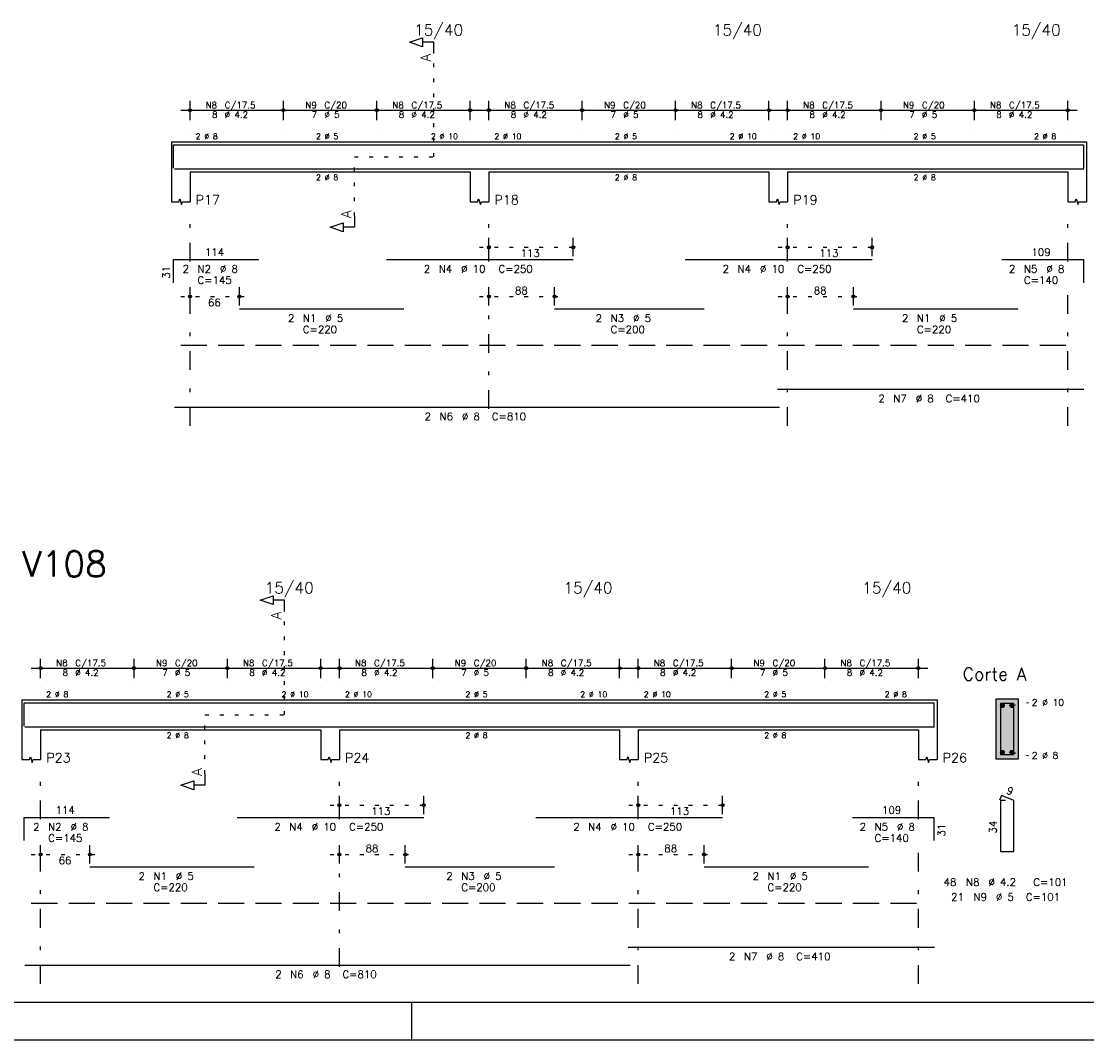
# Model space of a CAD drawing. Extents: x 0 to 84.1, y 0 to 59.4.
# Tile 3 of 7: x 36.6 to 65.2, y 0 to 27.3. Entities that reach past the tile are written whole.
import ezdxf

# ---------------------------------------------------------------- set-up
doc = ezdxf.new("R2010")
doc.units = 0
doc.header["$MEASUREMENT"] = 0
for name, pattern in [('ESTILO_TQS_0001', [1, 0.7, -0.3]), ('ESTILO_TQS_0002', [0.4, 0.1, -0.3]), ('ESTILO_TQS_0003', [1.5, 0.5, -0.4, 0.1, -0.5])]:
    doc.linetypes.add(name, pattern=pattern)
for name, color, linetype in [('1', 1, 'CONTINUOUS'), ('2', 2, 'CONTINUOUS'), ('4', 4, 'CONTINUOUS'), ('6', 6, 'CONTINUOUS'), ('7', 7, 'CONTINUOUS'), ('9', 9, 'CONTINUOUS')]:
    doc.layers.add(name, color=color, linetype=linetype)
doc.styles.get("Standard").update_dxf_attribs({"font": 'ROMANS.SHX'})

msp = doc.modelspace()

# ---------------------------------------------------------------- linework, layer by layer
at = {"layer": '1', "linetype": 'ESTILO_TQS_0002'}
for p, q in [((47.685, 23.64), (47.685, 26.41)), ((45.56, 22.055), (45.56, 23.64)), ((45.56, 23.64), (47.685, 23.64)), ((48.91, 21.22), (51.669, 21.22)), ((56.91, 21.22), (59.669, 21.22)), ((40.91, 19.9), (42.73, 19.9)), ((48.91, 19.9), (51.171, 19.9)), ((56.91, 19.9), (59.171, 19.9)), ((43.685, 8.7), (43.685, 11.47)), ((63.162, 8.946), (63.607, 9.031)), ((41.56, 7.115), (41.56, 8.7)), ((41.56, 8.7), (43.685, 8.7)), ((63.162, 7.696), (63.607, 7.611)), ((44.91, 6.28), (47.669, 6.28)), ((52.91, 6.28), (55.669, 6.28)), ((36.91, 4.96), (38.73, 4.96)), ((44.91, 4.96), (47.171, 4.96)), ((52.91, 4.96), (55.171, 4.96))]:
    msp.add_line(p, q, dxfattribs=at)
at = {"layer": '1', "linetype": 'ESTILO_TQS_0001'}
for p, q in [((40.91, 18.595), (64.91, 18.595)), ((36.91, 3.655), (60.91, 3.655))]:
    msp.add_line(p, q, dxfattribs=at)
at = {"layer": '1', "linetype": 'Continuous'}
for centre in [(62.912, 8.946), (63.162, 8.946), (62.912, 7.696), (63.162, 7.696)]:
    msp.add_circle(centre, 0.05, dxfattribs=at)
at = {"layer": '2', "linetype": 'Continuous'}
for p, q in [((41.16, 24.62), (41.16, 25.14)), ((43.66, 24.62), (43.66, 25.14)), ((43.66, 24.62), (43.66, 25.14)), ((46.16, 24.62), (46.16, 25.14)), ((46.16, 24.62), (46.16, 25.14)), ((48.66, 24.62), (48.66, 25.14)), ((49.16, 24.62), (49.16, 25.14)), ((51.66, 24.62), (51.66, 25.14)), ((51.66, 24.62), (51.66, 25.14)), ((54.16, 24.62), (54.16, 25.14)), ((54.16, 24.62), (54.16, 25.14)), ((56.66, 24.62), (56.66, 25.14)), ((57.16, 24.62), (57.16, 25.14)), ((59.66, 24.62), (59.66, 25.14)), ((59.66, 24.62), (59.66, 25.14)), ((62.16, 24.62), (62.16, 25.14)), ((62.16, 24.62), (62.16, 25.14)), ((64.66, 24.62), (64.66, 25.14)), ((40.91, 24.89), (43.91, 24.89)), ((43.41, 24.89), (46.41, 24.89)), ((45.91, 24.89), (48.91, 24.89)), ((48.91, 24.89), (51.91, 24.89)), ((51.41, 24.89), (54.41, 24.89)), ((53.91, 24.89), (56.91, 24.89)), ((56.91, 24.89), (59.91, 24.89)), ((59.41, 24.89), (62.41, 24.89)), ((61.91, 24.89), (64.91, 24.89)), ((41.16, 24.37), (41.16, 24.37)), ((43.66, 24.37), (43.66, 24.37)), ((43.66, 24.37), (43.66, 24.37)), ((46.16, 24.37), (46.16, 24.37)), ((46.16, 24.37), (46.16, 24.37)), ((48.66, 24.37), (48.66, 24.37)), ((49.16, 24.37), (49.16, 24.37)), ((51.66, 24.37), (51.66, 24.37)), ((51.66, 24.37), (51.66, 24.37)), ((54.16, 24.37), (54.16, 24.37)), ((54.16, 24.37), (54.16, 24.37)), ((56.66, 24.37), (56.66, 24.37)), ((57.16, 24.37), (57.16, 24.37)), ((59.66, 24.37), (59.66, 24.37)), ((59.66, 24.37), (59.66, 24.37)), ((62.16, 24.37), (62.16, 24.37)), ((62.16, 24.37), (62.16, 24.37)), ((64.66, 24.37), (64.66, 24.37)), ((40.66, 24.04), (40.66, 23.24)), ((40.66, 24.04), (41.16, 24.04)), ((41.16, 24.04), (48.66, 24.04)), ((48.66, 24.04), (49.16, 24.04)), ((49.16, 24.04), (56.66, 24.04)), ((56.66, 24.04), (57.16, 24.04)), ((57.16, 24.04), (64.66, 24.04)), ((64.66, 24.04), (65.16, 24.04)), ((65.16, 24.04), (65.16, 23.24)), ((40.66, 23.24), (40.66, 22.44)), ((41.16, 23.24), (48.66, 23.24)), ((41.16, 23.24), (41.16, 22.44)), ((48.66, 23.24), (48.66, 22.44)), ((49.16, 23.24), (56.66, 23.24)), ((49.16, 23.24), (49.16, 22.44)), ((56.66, 23.24), (56.66, 22.44)), ((57.16, 23.24), (64.66, 23.24)), ((57.16, 23.24), (57.16, 22.44)), ((64.66, 23.24), (64.66, 22.44)), ((65.16, 23.24), (65.16, 22.44)), ((49.16, 20.98), (49.16, 21.47)), ((51.419, 20.98), (51.419, 21.47)), ((57.16, 20.98), (57.16, 21.47)), ((59.419, 20.98), (59.419, 21.47)), ((49.16, 20.88), (49.16, 20.88)), ((51.419, 20.88), (51.419, 20.88)), ((57.16, 20.88), (57.16, 20.88)), ((59.419, 20.88), (59.419, 20.88)), ((41.16, 19.66), (41.16, 20.15)), ((42.48, 19.66), (42.48, 20.15)), ((49.16, 19.66), (49.16, 20.15)), ((50.921, 19.66), (50.921, 20.15)), ((57.16, 19.66), (57.16, 20.15)), ((58.921, 19.66), (58.921, 20.15)), ((41.16, 19.56), (41.16, 19.56)), ((42.48, 19.56), (42.48, 19.56)), ((49.16, 19.56), (49.16, 19.56)), ((50.921, 19.56), (50.921, 19.56)), ((57.16, 19.56), (57.16, 19.56)), ((58.921, 19.56), (58.921, 19.56)), ((37.16, 9.68), (37.16, 10.2)), ((39.66, 9.68), (39.66, 10.2)), ((39.66, 9.68), (39.66, 10.2)), ((42.16, 9.68), (42.16, 10.2)), ((42.16, 9.68), (42.16, 10.2)), ((44.66, 9.68), (44.66, 10.2)), ((45.16, 9.68), (45.16, 10.2)), ((47.66, 9.68), (47.66, 10.2)), ((47.66, 9.68), (47.66, 10.2)), ((50.16, 9.68), (50.16, 10.2)), ((50.16, 9.68), (50.16, 10.2)), ((52.66, 9.68), (52.66, 10.2)), ((53.16, 9.68), (53.16, 10.2)), ((55.66, 9.68), (55.66, 10.2)), ((55.66, 9.68), (55.66, 10.2)), ((58.16, 9.68), (58.16, 10.2)), ((58.16, 9.68), (58.16, 10.2)), ((60.66, 9.68), (60.66, 10.2)), ((36.91, 9.95), (39.91, 9.95)), ((39.41, 9.95), (42.41, 9.95)), ((41.91, 9.95), (44.91, 9.95)), ((44.91, 9.95), (47.91, 9.95)), ((47.41, 9.95), (50.41, 9.95)), ((49.91, 9.95), (52.91, 9.95)), ((52.91, 9.95), (55.91, 9.95)), ((55.41, 9.95), (58.41, 9.95)), ((57.91, 9.95), (60.91, 9.95)), ((37.16, 9.43), (37.16, 9.43)), ((39.66, 9.43), (39.66, 9.43)), ((39.66, 9.43), (39.66, 9.43)), ((42.16, 9.43), (42.16, 9.43)), ((42.16, 9.43), (42.16, 9.43)), ((44.66, 9.43), (44.66, 9.43)), ((45.16, 9.43), (45.16, 9.43)), ((47.66, 9.43), (47.66, 9.43)), ((47.66, 9.43), (47.66, 9.43)), ((50.16, 9.43), (50.16, 9.43)), ((50.16, 9.43), (50.16, 9.43)), ((52.66, 9.43), (52.66, 9.43)), ((53.16, 9.43), (53.16, 9.43)), ((55.66, 9.43), (55.66, 9.43)), ((55.66, 9.43), (55.66, 9.43)), ((58.16, 9.43), (58.16, 9.43)), ((58.16, 9.43), (58.16, 9.43)), ((60.66, 9.43), (60.66, 9.43)), ((36.66, 9.1), (36.66, 8.3)), ((36.66, 9.1), (37.16, 9.1)), ((37.16, 9.1), (44.66, 9.1)), ((44.66, 9.1), (45.16, 9.1)), ((45.16, 9.1), (52.66, 9.1)), ((52.66, 9.1), (53.16, 9.1)), ((53.16, 9.1), (60.66, 9.1)), ((60.66, 9.1), (61.16, 9.1)), ((61.16, 9.1), (61.16, 8.3)), ((63.337, 9.121), (62.737, 9.121)), ((62.737, 9.121), (62.737, 7.521)), ((63.337, 7.521), (63.337, 9.121)), ((36.66, 8.3), (36.66, 7.5)), ((37.16, 8.3), (44.66, 8.3)), ((37.16, 8.3), (37.16, 7.5)), ((44.66, 8.3), (44.66, 7.5)), ((45.16, 8.3), (52.66, 8.3)), ((45.16, 8.3), (45.16, 7.5)), ((52.66, 8.3), (52.66, 7.5)), ((53.16, 8.3), (60.66, 8.3)), ((53.16, 8.3), (53.16, 7.5)), ((60.66, 8.3), (60.66, 7.5)), ((61.16, 8.3), (61.16, 7.5)), ((62.737, 7.521), (63.337, 7.521)), ((45.16, 6.04), (45.16, 6.53)), ((47.419, 6.04), (47.419, 6.53)), ((53.16, 6.04), (53.16, 6.53)), ((55.419, 6.04), (55.419, 6.53)), ((45.16, 5.94), (45.16, 5.94)), ((47.419, 5.94), (47.419, 5.94)), ((53.16, 5.94), (53.16, 5.94)), ((55.419, 5.94), (55.419, 5.94)), ((37.16, 4.72), (37.16, 5.21)), ((38.48, 4.72), (38.48, 5.21)), ((45.16, 4.72), (45.16, 5.21)), ((46.921, 4.72), (46.921, 5.21)), ((53.16, 4.72), (53.16, 5.21)), ((54.921, 4.72), (54.921, 5.21)), ((37.16, 4.62), (37.16, 4.62)), ((38.48, 4.62), (38.48, 4.62)), ((45.16, 4.62), (45.16, 4.62)), ((46.921, 4.62), (46.921, 4.62)), ((53.16, 4.62), (53.16, 4.62)), ((54.921, 4.62), (54.921, 4.62)), ((47.1, 0), (47.1, 1)), ((0, 0), (84.1, 0))]:
    msp.add_line(p, q, dxfattribs=at)
at = {"layer": '2', "linetype": 'ESTILO_TQS_0003'}
for p, q in [((41.16, 20.842), (41.16, 21.94)), ((49.16, 20.842), (49.16, 21.94)), ((57.16, 20.842), (57.16, 21.94)), ((64.66, 20.842), (64.66, 21.94)), ((41.16, 16.44), (41.16, 20.038)), ((49.16, 16.892), (49.16, 20.038)), ((57.16, 16.44), (57.16, 20.038)), ((64.66, 16.44), (64.66, 20.038)), ((37.16, 5.902), (37.16, 7)), ((45.16, 5.902), (45.16, 7)), ((53.16, 5.902), (53.16, 7)), ((60.66, 5.902), (60.66, 7)), ((37.16, 1.5), (37.16, 5.098)), ((45.16, 1.952), (45.16, 5.098)), ((53.16, 1.5), (53.16, 5.098)), ((60.66, 1.5), (60.66, 5.098))]:
    msp.add_line(p, q, dxfattribs=at)
at = {"layer": '2', "linetype": 'Continuous'}
for points in [[(83.1, 1), (2.5, 1), (2.5, 58.4), (83.1, 58.4), (83.1, 1)], [(47.685, 26.41), (47.685, 26.71), (47.385, 26.71), (47.385, 26.59), (47.035, 26.71), (47.385, 26.83), (47.385, 26.71)], [(40.66, 22.44), (40.86, 22.44), (40.885, 22.515), (40.935, 22.365), (40.96, 22.44), (41.16, 22.44)], [(48.66, 22.44), (48.86, 22.44), (48.885, 22.515), (48.935, 22.365), (48.96, 22.44), (49.16, 22.44)], [(56.66, 22.44), (56.86, 22.44), (56.885, 22.515), (56.935, 22.365), (56.96, 22.44), (57.16, 22.44)], [(64.66, 22.44), (64.86, 22.44), (64.885, 22.515), (64.935, 22.365), (64.96, 22.44), (65.16, 22.44)], [(45.56, 22.055), (45.56, 21.755), (45.26, 21.755), (45.26, 21.635), (44.91, 21.755), (45.26, 21.875), (45.26, 21.755)], [(43.685, 11.47), (43.685, 11.77), (43.385, 11.77), (43.385, 11.65), (43.035, 11.77), (43.385, 11.89), (43.385, 11.77)], [(36.66, 7.5), (36.86, 7.5), (36.885, 7.575), (36.935, 7.425), (36.96, 7.5), (37.16, 7.5)], [(44.66, 7.5), (44.86, 7.5), (44.885, 7.575), (44.935, 7.425), (44.96, 7.5), (45.16, 7.5)], [(52.66, 7.5), (52.86, 7.5), (52.885, 7.575), (52.935, 7.425), (52.96, 7.5), (53.16, 7.5)], [(60.66, 7.5), (60.86, 7.5), (60.885, 7.575), (60.935, 7.425), (60.96, 7.5), (61.16, 7.5)], [(41.56, 7.115), (41.56, 6.815), (41.26, 6.815), (41.26, 6.695), (40.91, 6.815), (41.26, 6.935), (41.26, 6.815)]]:
    msp.add_lwpolyline(points, dxfattribs=at)
for centre, radius in [((41.16, 24.89), 0.0416), ((41.16, 24.89), 0.0208), ((43.66, 24.89), 0.0416), ((43.66, 24.89), 0.0416), ((43.66, 24.89), 0.0208), ((43.66, 24.89), 0.0208), ((46.16, 24.89), 0.0416), ((46.16, 24.89), 0.0416), ((46.16, 24.89), 0.0208), ((46.16, 24.89), 0.0208), ((48.66, 24.89), 0.0416), ((48.66, 24.89), 0.0208), ((49.16, 24.89), 0.0416), ((49.16, 24.89), 0.0208), ((51.66, 24.89), 0.0416), ((51.66, 24.89), 0.0416), ((51.66, 24.89), 0.0208), ((51.66, 24.89), 0.0208), ((54.16, 24.89), 0.0416), ((54.16, 24.89), 0.0416), ((54.16, 24.89), 0.0208), ((54.16, 24.89), 0.0208), ((56.66, 24.89), 0.0416), ((56.66, 24.89), 0.0208), ((57.16, 24.89), 0.0416), ((57.16, 24.89), 0.0208), ((59.66, 24.89), 0.0416), ((59.66, 24.89), 0.0416), ((59.66, 24.89), 0.0208), ((59.66, 24.89), 0.0208), ((62.16, 24.89), 0.0416), ((62.16, 24.89), 0.0416), ((62.16, 24.89), 0.0208), ((62.16, 24.89), 0.0208), ((64.66, 24.89), 0.0416), ((64.66, 24.89), 0.0208), ((49.16, 21.22), 0.04), ((49.16, 21.22), 0.02), ((51.419, 21.22), 0.04), ((51.419, 21.22), 0.02), ((57.16, 21.22), 0.04), ((57.16, 21.22), 0.02), ((59.419, 21.22), 0.04), ((59.419, 21.22), 0.02), ((41.16, 19.9), 0.04), ((41.16, 19.9), 0.02), ((42.48, 19.9), 0.04), ((42.48, 19.9), 0.02), ((49.16, 19.9), 0.04), ((49.16, 19.9), 0.02), ((50.921, 19.9), 0.04), ((50.921, 19.9), 0.02), ((57.16, 19.9), 0.04), ((57.16, 19.9), 0.02), ((58.921, 19.9), 0.04), ((58.921, 19.9), 0.02), ((37.16, 9.95), 0.0416), ((39.66, 9.95), 0.0416), ((39.66, 9.95), 0.0416), ((42.16, 9.95), 0.0416), ((42.16, 9.95), 0.0416), ((44.66, 9.95), 0.0416), ((45.16, 9.95), 0.0416), ((47.66, 9.95), 0.0416), ((47.66, 9.95), 0.0416), ((50.16, 9.95), 0.0416), ((50.16, 9.95), 0.0416), ((52.66, 9.95), 0.0416), ((53.16, 9.95), 0.0416), ((55.66, 9.95), 0.0416), ((55.66, 9.95), 0.0416), ((58.16, 9.95), 0.0416), ((58.16, 9.95), 0.0416), ((60.66, 9.95), 0.0416), ((37.16, 9.95), 0.0208), ((39.66, 9.95), 0.0208), ((39.66, 9.95), 0.0208), ((42.16, 9.95), 0.0208), ((42.16, 9.95), 0.0208), ((44.66, 9.95), 0.0208), ((45.16, 9.95), 0.0208), ((47.66, 9.95), 0.0208), ((47.66, 9.95), 0.0208), ((50.16, 9.95), 0.0208), ((50.16, 9.95), 0.0208), ((52.66, 9.95), 0.0208), ((53.16, 9.95), 0.0208), ((55.66, 9.95), 0.0208), ((55.66, 9.95), 0.0208), ((58.16, 9.95), 0.0208), ((58.16, 9.95), 0.0208), ((60.66, 9.95), 0.0208), ((45.16, 6.28), 0.04), ((45.16, 6.28), 0.02), ((47.419, 6.28), 0.04), ((47.419, 6.28), 0.02), ((53.16, 6.28), 0.04), ((53.16, 6.28), 0.02), ((55.419, 6.28), 0.04), ((55.419, 6.28), 0.02), ((37.16, 4.96), 0.04), ((37.16, 4.96), 0.02), ((38.48, 4.96), 0.04), ((38.48, 4.96), 0.02), ((45.16, 4.96), 0.04), ((45.16, 4.96), 0.02), ((46.921, 4.96), 0.04), ((46.921, 4.96), 0.02), ((53.16, 4.96), 0.04), ((53.16, 4.96), 0.02), ((54.921, 4.96), 0.04), ((54.921, 4.96), 0.02)]:
    msp.add_circle(centre, radius, dxfattribs=at)
at = {"layer": '4', "linetype": 'Continuous'}
for p, q in [((40.72, 23.34), (40.72, 23.96)), ((40.72, 23.96), (43, 23.96)), ((42.48, 23.96), (46.88, 23.96)), ((46.419, 23.96), (51.419, 23.96)), ((50.921, 23.96), (54.921, 23.96)), ((54.419, 23.96), (59.419, 23.96)), ((58.921, 23.96), (63.321, 23.96)), ((62.898, 23.96), (65.078, 23.96)), ((65.078, 23.96), (65.078, 23.34)), ((40.74, 23.32), (56.94, 23.32)), ((56.89, 23.32), (65.09, 23.32)), ((36.72, 8.4), (36.72, 9.02)), ((36.72, 9.02), (39, 9.02)), ((38.48, 9.02), (42.88, 9.02)), ((42.419, 9.02), (47.419, 9.02)), ((46.921, 9.02), (50.921, 9.02)), ((50.419, 9.02), (55.419, 9.02)), ((54.921, 9.02), (59.321, 9.02)), ((58.898, 9.02), (61.078, 9.02)), ((61.078, 9.02), (61.078, 8.4)), ((36.74, 8.38), (52.94, 8.38)), ((52.89, 8.38), (61.09, 8.38))]:
    msp.add_line(p, q, dxfattribs=at)
msp.add_lwpolyline([(62.857, 9.001), (62.857, 7.641), (63.217, 7.641), (63.217, 9.001), (62.857, 9.001)], dxfattribs=at)
at = {"layer": '6', "linetype": 'Continuous'}
for p, q in [((40.72, 20.27), (40.72, 20.89)), ((40.72, 20.89), (43, 20.89)), ((46.419, 20.89), (51.419, 20.89)), ((54.419, 20.89), (59.419, 20.89)), ((62.898, 20.89), (65.078, 20.89)), ((65.078, 20.89), (65.078, 20.27)), ((42.48, 19.57), (46.88, 19.57)), ((50.921, 19.57), (54.921, 19.57)), ((58.921, 19.57), (63.321, 19.57)), ((56.89, 17.42), (65.09, 17.42)), ((40.74, 16.94), (56.94, 16.94)), ((62.886, 6.541), (62.831, 6.412)), ((62.997, 6.401), (62.857, 6.401)), ((62.857, 6.401), (62.857, 5.041)), ((63.217, 6.401), (62.886, 6.541)), ((63.217, 5.041), (63.217, 6.401)), ((36.72, 5.33), (36.72, 5.95)), ((36.72, 5.95), (39, 5.95)), ((42.419, 5.95), (47.419, 5.95)), ((50.419, 5.95), (55.419, 5.95)), ((58.898, 5.95), (61.078, 5.95)), ((61.078, 5.95), (61.078, 5.33)), ((62.857, 5.041), (63.217, 5.041)), ((38.48, 4.63), (42.88, 4.63)), ((46.921, 4.63), (50.921, 4.63)), ((54.921, 4.63), (59.321, 4.63)), ((52.89, 2.48), (61.09, 2.48)), ((36.74, 2), (52.94, 2))]:
    msp.add_line(p, q, dxfattribs=at)
at = {"layer": '9', "linetype": 'Continuous'}
for points in [[(63.337, 7.521), (63.337, 9.121), (62.737, 9.121)], [(63.337, 7.521), (62.737, 9.121), (62.737, 7.521)], [(62.962, 8.946), (62.887, 8.989), (62.865, 8.963)], [(62.962, 8.946), (62.865, 8.963), (62.865, 8.928)], [(62.962, 8.946), (62.865, 8.928), (62.887, 8.902)], [(62.962, 8.946), (62.921, 8.995), (62.887, 8.989)], [(62.962, 8.946), (62.887, 8.902), (62.921, 8.896)], [(62.962, 8.946), (62.951, 8.978), (62.921, 8.995)], [(62.962, 8.946), (62.921, 8.896), (62.951, 8.913)], [(62.962, 8.946), (62.951, 8.913), (62.962, 8.946)], [(63.212, 8.946), (63.137, 8.989), (63.115, 8.963)], [(63.212, 8.946), (63.115, 8.963), (63.115, 8.928)], [(63.212, 8.946), (63.115, 8.928), (63.137, 8.902)], [(63.212, 8.946), (63.171, 8.995), (63.137, 8.989)], [(63.212, 8.946), (63.137, 8.902), (63.171, 8.896)], [(63.212, 8.946), (63.201, 8.978), (63.171, 8.995)], [(63.212, 8.946), (63.171, 8.896), (63.201, 8.913)], [(63.212, 8.946), (63.201, 8.913), (63.212, 8.946)], [(62.962, 7.696), (62.887, 7.739), (62.865, 7.713)], [(62.962, 7.696), (62.865, 7.713), (62.865, 7.678)], [(62.962, 7.696), (62.921, 7.745), (62.887, 7.739)], [(62.962, 7.696), (62.951, 7.728), (62.921, 7.745)], [(63.212, 7.696), (63.137, 7.739), (63.115, 7.713)], [(63.212, 7.696), (63.115, 7.713), (63.115, 7.678)], [(63.212, 7.696), (63.171, 7.745), (63.137, 7.739)], [(63.212, 7.696), (63.201, 7.728), (63.171, 7.745)], [(63.337, 7.521), (62.737, 7.521), (63.337, 7.521)], [(62.962, 7.696), (62.865, 7.678), (62.887, 7.652)], [(62.962, 7.696), (62.887, 7.652), (62.921, 7.646)], [(62.962, 7.696), (62.921, 7.646), (62.951, 7.663)], [(62.962, 7.696), (62.951, 7.663), (62.962, 7.696)], [(63.212, 7.696), (63.115, 7.678), (63.137, 7.652)], [(63.212, 7.696), (63.137, 7.652), (63.171, 7.646)], [(63.212, 7.696), (63.171, 7.646), (63.201, 7.663)], [(63.212, 7.696), (63.201, 7.663), (63.212, 7.696)]]:
    msp.add_solid(points, dxfattribs=at)

# ---------------------------------------------------------------- texts
at = {"layer": '2', "linetype": 'Continuous'}
for s, height, p in [('15/40', 0.3, (47.16, 26.89)), ('15/40', 0.3, (55.16, 26.89)), ('15/40', 0.3, (63.16, 26.89)), ('N8', 0.17, (41.577, 24.941)), ('C/17.5', 0.17, (42.087, 24.941)), ('N9', 0.17, (44.247, 24.941)), ('C/20', 0.17, (44.757, 24.941)), ('N8', 0.17, (46.577, 24.941)), ('C/17.5', 0.17, (47.087, 24.941)), ('N8', 0.17, (49.577, 24.941)), ('C/17.5', 0.17, (50.087, 24.941)), ('N9', 0.17, (52.247, 24.941)), ('C/20', 0.17, (52.757, 24.941)), ('N8', 0.17, (54.577, 24.941)), ('C/17.5', 0.17, (55.087, 24.941)), ('N8', 0.17, (57.577, 24.941)), ('C/17.5', 0.17, (58.087, 24.941)), ('N9', 0.17, (60.247, 24.941)), ('C/20', 0.17, (60.757, 24.941)), ('N8', 0.17, (62.577, 24.941)), ('C/17.5', 0.17, (63.087, 24.941)), ('8', 0.17, (41.747, 24.686)), ('%%c 4.2', 0.17, (42.087, 24.686)), ('7', 0.17, (44.417, 24.686)), ('%%c 5', 0.17, (44.757, 24.686)), ('8', 0.17, (46.747, 24.686)), ('%%c 4.2', 0.17, (47.087, 24.686)), ('8', 0.17, (49.747, 24.686)), ('%%c 4.2', 0.17, (50.087, 24.686)), ('7', 0.17, (52.417, 24.686)), ('%%c 5', 0.17, (52.757, 24.686)), ('8', 0.17, (54.747, 24.686)), ('%%c 4.2', 0.17, (55.087, 24.686)), ('8', 0.17, (57.747, 24.686)), ('%%c 4.2', 0.17, (58.087, 24.686)), ('7', 0.17, (60.417, 24.686)), ('%%c 5', 0.17, (60.757, 24.686)), ('8', 0.17, (62.747, 24.686)), ('%%c 4.2', 0.17, (63.087, 24.686)), ('2 %%c 8', 0.15, (41.31, 24.115)), ('2 %%c 5', 0.15, (44.535, 24.115)), ('2 %%c 10', 0.15, (47.61, 24.115)), ('2 %%c 10', 0.15, (49.31, 24.115)), ('2 %%c 5', 0.15, (52.535, 24.115)), ('2 %%c 10', 0.15, (55.61, 24.115)), ('2 %%c 10', 0.15, (57.31, 24.115)), ('2 %%c 5', 0.15, (60.535, 24.115)), ('2 %%c 8', 0.15, (63.76, 24.115)), ('2 %%c 8', 0.15, (44.535, 23.015)), ('2 %%c 8', 0.15, (52.535, 23.015)), ('2 %%c 8', 0.15, (60.535, 23.015)), ('P17', 0.25, (41.31, 22.365)), ('P18', 0.25, (49.31, 22.365)), ('P19', 0.25, (57.31, 22.365)), ('114', 0.2, (41.56, 20.99)), ('113', 0.2, (50.01, 20.96)), ('113', 0.2, (58.01, 20.96)), ('109', 0.2, (63.688, 20.99)), ('2', 0.2, (40.96, 20.54)), ('N2', 0.2, (41.36, 20.54)), ('%%c 8', 0.2, (41.96, 20.54)), ('2', 0.2, (47.419, 20.54)), ('N4', 0.2, (47.819, 20.54)), ('%%c 10', 0.2, (48.419, 20.54)), ('C=250', 0.2, (49.419, 20.54)), ('2', 0.2, (55.419, 20.54)), ('N4', 0.2, (55.819, 20.54)), ('%%c 10', 0.2, (56.419, 20.54)), ('C=250', 0.2, (57.419, 20.54)), ('2', 0.2, (63.088, 20.54)), ('N5', 0.2, (63.488, 20.54)), ('%%c 8', 0.2, (64.088, 20.54)), ('C=145', 0.2, (41.36, 20.24)), ('C=140', 0.2, (63.488, 20.24)), ('88', 0.2, (49.86, 19.96)), ('88', 0.2, (57.86, 19.96)), ('66', 0.2, (41.64, 19.64)), ('2', 0.2, (43.78, 19.22)), ('N1', 0.2, (44.18, 19.22)), ('%%c 5', 0.2, (44.78, 19.22)), ('2', 0.2, (52.021, 19.22)), ('N3', 0.2, (52.421, 19.22)), ('%%c 5', 0.2, (53.021, 19.22)), ('2', 0.2, (60.221, 19.22)), ('N1', 0.2, (60.621, 19.22)), ('%%c 5', 0.2, (61.221, 19.22)), ('C=220', 0.2, (44.18, 18.92)), ('C=200', 0.2, (52.421, 18.92)), ('C=220', 0.2, (60.621, 18.92)), ('2', 0.2, (59.59, 17.07)), ('N7', 0.2, (59.99, 17.07)), ('%%c 8', 0.2, (60.59, 17.07)), ('C=410', 0.2, (61.39, 17.07)), ('2', 0.2, (47.44, 16.59)), ('N6', 0.2, (47.84, 16.59)), ('%%c 8', 0.2, (48.44, 16.59)), ('C=810', 0.2, (49.24, 16.59)), ('15/40', 0.3, (43.16, 11.95)), ('15/40', 0.3, (51.16, 11.95)), ('15/40', 0.3, (59.16, 11.95)), ('N8', 0.17, (37.577, 10.001)), ('C/17.5', 0.17, (38.087, 10.001)), ('N9', 0.17, (40.247, 10.001)), ('C/20', 0.17, (40.757, 10.001)), ('N8', 0.17, (42.577, 10.001)), ('C/17.5', 0.17, (43.087, 10.001)), ('N8', 0.17, (45.577, 10.001)), ('C/17.5', 0.17, (46.087, 10.001)), ('N9', 0.17, (48.247, 10.001)), ('C/20', 0.17, (48.757, 10.001)), ('N8', 0.17, (50.577, 10.001)), ('C/17.5', 0.17, (51.087, 10.001)), ('N8', 0.17, (53.577, 10.001)), ('C/17.5', 0.17, (54.087, 10.001)), ('N9', 0.17, (56.247, 10.001)), ('C/20', 0.17, (56.757, 10.001)), ('N8', 0.17, (58.577, 10.001)), ('C/17.5', 0.17, (59.087, 10.001)), ('8', 0.17, (37.747, 9.746)), ('%%c 4.2', 0.17, (38.087, 9.746)), ('7', 0.17, (40.417, 9.746)), ('%%c 5', 0.17, (40.757, 9.746)), ('8', 0.17, (42.747, 9.746)), ('%%c 4.2', 0.17, (43.087, 9.746)), ('8', 0.17, (45.747, 9.746)), ('%%c 4.2', 0.17, (46.087, 9.746)), ('7', 0.17, (48.417, 9.746)), ('%%c 5', 0.17, (48.757, 9.746)), ('8', 0.17, (50.747, 9.746)), ('%%c 4.2', 0.17, (51.087, 9.746)), ('8', 0.17, (53.747, 9.746)), ('%%c 4.2', 0.17, (54.087, 9.746)), ('7', 0.17, (56.417, 9.746)), ('%%c 5', 0.17, (56.757, 9.746)), ('8', 0.17, (58.747, 9.746)), ('%%c 4.2', 0.17, (59.087, 9.746)), ('Corte A', 0.34, (61.847, 9.621)), ('2 %%c 8', 0.15, (37.31, 9.175)), ('2 %%c 5', 0.15, (40.535, 9.175)), ('2 %%c 10', 0.15, (43.61, 9.175)), ('2 %%c 10', 0.15, (45.31, 9.175)), ('2 %%c 5', 0.15, (48.535, 9.175)), ('2 %%c 10', 0.15, (51.61, 9.175)), ('2 %%c 10', 0.15, (53.31, 9.175)), ('2 %%c 5', 0.15, (56.535, 9.175)), ('2 %%c 8', 0.15, (59.76, 9.175)), ('2 %%c 10', 0.18, (63.697, 8.941)), ('2 %%c 8', 0.15, (40.535, 8.075)), ('2 %%c 8', 0.15, (48.535, 8.075)), ('2 %%c 8', 0.15, (56.535, 8.075)), ('2 %%c 8', 0.18, (63.697, 7.521)), ('P23', 0.25, (37.31, 7.425)), ('P24', 0.25, (45.31, 7.425)), ('P25', 0.25, (53.31, 7.425)), ('P26', 0.25, (61.31, 7.425)), ('114', 0.2, (37.56, 6.05)), ('113', 0.2, (46.01, 6.02)), ('113', 0.2, (54.01, 6.02)), ('109', 0.2, (59.688, 6.05)), ('2', 0.2, (36.96, 5.6)), ('N2', 0.2, (37.36, 5.6)), ('%%c 8', 0.2, (37.96, 5.6)), ('2', 0.2, (43.419, 5.6)), ('N4', 0.2, (43.819, 5.6)), ('%%c 10', 0.2, (44.419, 5.6)), ('C=250', 0.2, (45.419, 5.6)), ('2', 0.2, (51.419, 5.6)), ('N4', 0.2, (51.819, 5.6)), ('%%c 10', 0.2, (52.419, 5.6)), ('C=250', 0.2, (53.419, 5.6)), ('2', 0.2, (59.088, 5.6)), ('N5', 0.2, (59.488, 5.6)), ('%%c 8', 0.2, (60.088, 5.6)), ('C=145', 0.2, (37.36, 5.3)), ('C=140', 0.2, (59.488, 5.3)), ('88', 0.2, (45.86, 5.02)), ('88', 0.2, (53.86, 5.02)), ('66', 0.2, (37.64, 4.7)), ('2', 0.2, (39.78, 4.28)), ('N1', 0.2, (40.18, 4.28)), ('%%c 5', 0.2, (40.78, 4.28)), ('2', 0.2, (48.021, 4.28)), ('N3', 0.2, (48.421, 4.28)), ('%%c 5', 0.2, (49.021, 4.28)), ('2', 0.2, (56.221, 4.28)), ('N1', 0.2, (56.621, 4.28)), ('%%c 5', 0.2, (57.221, 4.28)), ('48', 0.2, (61.337, 4.121)), ('N8', 0.2, (61.937, 4.121)), ('%%c 4.2', 0.2, (62.537, 4.121)), ('C=101', 0.2, (63.737, 4.121)), ('C=220', 0.2, (40.18, 3.98)), ('C=200', 0.2, (48.421, 3.98)), ('C=220', 0.2, (56.621, 3.98)), ('21', 0.2, (61.537, 3.721)), ('N9', 0.2, (62.137, 3.721)), ('%%c 5', 0.2, (62.737, 3.721)), ('C=101', 0.2, (63.537, 3.721)), ('2', 0.2, (55.59, 2.13)), ('N7', 0.2, (55.99, 2.13)), ('%%c 8', 0.2, (56.59, 2.13)), ('C=410', 0.2, (57.39, 2.13)), ('2', 0.2, (43.44, 1.65)), ('N6', 0.2, (43.84, 1.65)), ('%%c 8', 0.2, (44.44, 1.65)), ('C=810', 0.2, (45.24, 1.65))]:
    msp.add_text(s, height=height, dxfattribs=at).set_placement(p)
for s, height, rotation, p in [('A', 0.272, 90, (47.603, 26.192)), ('A', 0.272, 90, (45.478, 22.001)), ('31', 0.2, 90, (40.62, 20.38)), ('A', 0.272, 90, (43.603, 11.252)), ('A', 0.272, 90, (41.478, 7.061)), ('9', 0.2, 337.1146, (62.998, 6.602)), ('31', 0.2, 90, (61.378, 5.44)), ('34', 0.2, 90, (62.757, 5.521))]:
    msp.add_text(s, height=height, rotation=rotation, dxfattribs=at).set_placement(p)
at = {"layer": '7', "linetype": 'Continuous'}
msp.add_text('V108', height=0.68, dxfattribs=at).set_placement((36.66, 12.4))

doc.saveas('drawing.dxf')
